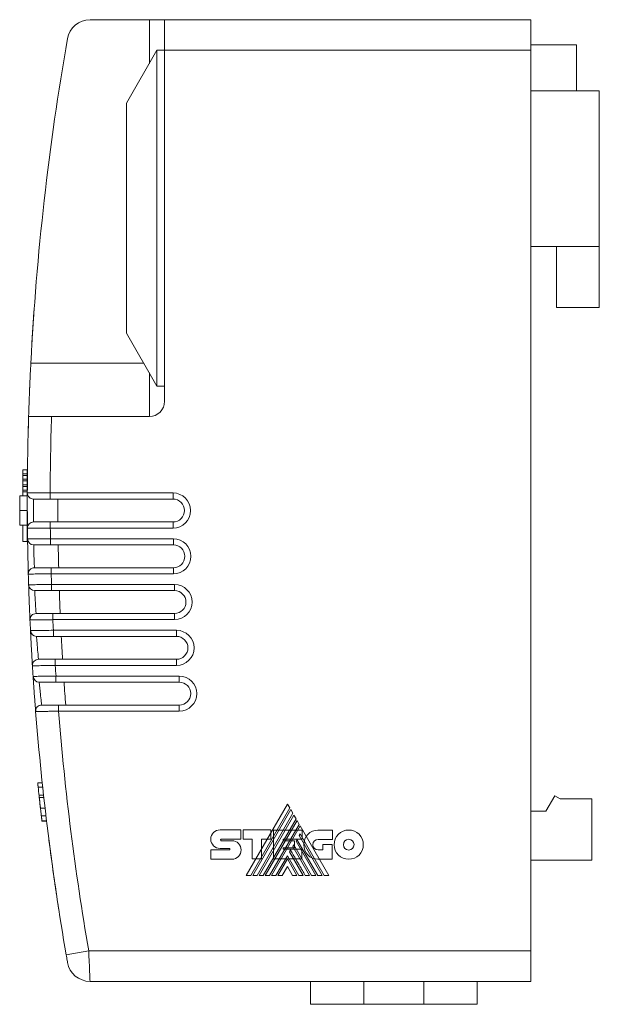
# Model space of a CAD drawing. Header units: millimetres. Extents: x 25 to 180, y 80 to 202.
# Tile 2 of 8: x 25 to 63, y 137 to 202. Entities that reach past the tile are written whole.
import ezdxf

# ---------------------------------------------------------------- set-up
doc = ezdxf.new("R2010")
doc.units = ezdxf.units.MM
doc.layers.add('___VS___', color=7, linetype='Continuous', lineweight=15)

msp = doc.modelspace()

# ---------------------------------------------------------------- linework, layer by layer
at = {"color": 7, "linetype": 'Continuous', "lineweight": 15}
for p, q in [((33.618, 201.632), (29.731, 201.632)), ((33.618, 201.632), (34.618, 201.632)), ((34.618, 201.632), (58.618, 201.632)), ((34.618, 199.632), (34.618, 201.632)), ((58.618, 201.632), (58.618, 199.632)), ((61.618, 199.982), (58.618, 199.982)), ((61.618, 199.982), (61.618, 196.982)), ((34.118, 199.632), (32.118, 196.168)), ((34.618, 199.632), (34.118, 199.632)), ((34.118, 199.632), (34.118, 188.632)), ((34.618, 176.632), (34.618, 199.632)), ((58.618, 199.632), (34.618, 199.632)), ((58.618, 140.632), (58.618, 199.632)), ((63.118, 196.982), (58.618, 196.982)), ((63.118, 196.982), (63.118, 186.782)), ((32.118, 188.632), (32.118, 196.168)), ((32.118, 181.096), (32.118, 188.632)), ((34.118, 188.632), (34.118, 177.632)), ((63.118, 186.782), (58.618, 186.782)), ((60.318, 186.782), (60.318, 182.782)), ((63.118, 186.782), (63.118, 182.782)), ((63.118, 182.782), (60.318, 182.782)), ((32.118, 181.096), (34.118, 177.632)), ((34.118, 177.632), (34.618, 177.632)), ((27.205, 175.632), (33.618, 175.632)), ((25.318, 171.885), (25.318, 172.134)), ((25.318, 172.134), (25.618, 172.134)), ((25.318, 171.885), (25.618, 171.885)), ((25.318, 171.772), (25.318, 171.885)), ((25.318, 171.526), (25.318, 171.772)), ((25.318, 171.772), (25.618, 171.772)), ((25.618, 171.885), (25.618, 172.134)), ((25.618, 171.772), (25.618, 171.885)), ((25.618, 171.526), (25.618, 171.772)), ((25.318, 171.526), (25.618, 171.526)), ((25.318, 171.415), (25.318, 171.526)), ((25.318, 171.167), (25.318, 171.415)), ((25.318, 171.415), (25.618, 171.415)), ((25.318, 171.167), (25.618, 171.167)), ((25.318, 171.057), (25.318, 171.167)), ((25.318, 170.804), (25.318, 171.057)), ((25.318, 171.057), (25.618, 171.057)), ((25.618, 171.415), (25.618, 171.526)), ((25.618, 171.167), (25.618, 171.415)), ((25.618, 171.057), (25.618, 171.167)), ((25.618, 170.804), (25.618, 171.057)), ((25.118, 170.443), (25.318, 170.443)), ((25.118, 170.44), (25.318, 170.44)), ((25.118, 170.434), (25.318, 170.434)), ((25.118, 170.433), (25.618, 170.433)), ((25.318, 170.804), (25.618, 170.804)), ((25.318, 170.697), (25.318, 170.804)), ((25.318, 170.433), (25.318, 170.697)), ((25.318, 170.697), (25.618, 170.697)), ((25.618, 170.697), (25.618, 170.804)), ((25.618, 170.476), (25.618, 170.697)), ((27.119, 170.629), (27.119, 170.229)), ((27.119, 170.629), (35.171, 170.629)), ((35.171, 170.629), (35.171, 170.229)), ((35.171, 170.229), (27.119, 170.229)), ((25.118, 169.474), (25.618, 169.474)), ((25.118, 168.515), (25.618, 168.515)), ((25.318, 167.456), (25.318, 168.515)), ((25.618, 167.456), (25.618, 168.519)), ((27.127, 168.329), (27.127, 168.729)), ((27.127, 168.729), (35.171, 168.729)), ((35.171, 168.329), (35.171, 168.729)), ((35.171, 168.329), (27.127, 168.329)), ((25.318, 167.456), (25.618, 167.456)), ((27.136, 167.629), (27.136, 167.229)), ((27.136, 167.629), (35.195, 167.629)), ((35.195, 167.229), (27.136, 167.229)), ((35.195, 167.629), (35.195, 167.229)), ((27.184, 165.329), (27.184, 165.729)), ((27.184, 165.729), (35.195, 165.729)), ((35.195, 165.329), (27.184, 165.329)), ((35.195, 165.329), (35.195, 165.729)), ((27.205, 164.63), (27.205, 164.23)), ((27.205, 164.63), (35.271, 164.63)), ((35.271, 164.63), (35.271, 164.23)), ((35.271, 164.23), (27.205, 164.23)), ((27.293, 162.33), (27.293, 162.73)), ((27.293, 162.73), (35.271, 162.73)), ((35.271, 162.33), (35.271, 162.73)), ((35.271, 162.33), (27.293, 162.33)), ((27.326, 161.633), (27.326, 161.233)), ((27.326, 161.633), (35.399, 161.633)), ((35.399, 161.633), (35.399, 161.233)), ((35.399, 161.233), (27.326, 161.233)), ((27.454, 159.333), (27.454, 159.733)), ((27.454, 159.733), (35.399, 159.733)), ((35.399, 159.333), (27.454, 159.333)), ((35.399, 159.333), (35.399, 159.733)), ((27.499, 158.638), (27.499, 158.238)), ((27.499, 158.638), (35.579, 158.638)), ((35.579, 158.238), (27.499, 158.238)), ((35.579, 158.638), (35.579, 158.238)), ((27.667, 156.338), (27.667, 156.738)), ((27.667, 156.738), (35.579, 156.738)), ((35.579, 156.338), (35.579, 156.738)), ((35.579, 156.338), (27.667, 156.338)), ((26.598, 151.632), (26.298, 151.632)), ((26.628, 151.354), (26.328, 151.354)), ((26.685, 150.834), (26.385, 150.834)), ((26.703, 150.677), (26.403, 150.677)), ((26.437, 150.371), (26.432, 150.419)), ((60.195, 150.782), (59.618, 149.782)), ((60.542, 150.582), (60.195, 150.782)), ((62.618, 150.582), (60.542, 150.582)), ((62.618, 146.582), (62.618, 150.582)), ((26.782, 149.981), (26.482, 149.981)), ((59.618, 149.782), (58.618, 149.782)), ((26.841, 149.475), (26.541, 149.475)), ((26.879, 149.161), (26.579, 149.161)), ((26.882, 149.132), (26.582, 149.132)), ((58.618, 146.582), (62.618, 146.582)), ((28.166, 140.377), (29.644, 140.632)), ((29.644, 140.632), (58.618, 140.632)), ((58.618, 140.632), (58.618, 138.632)), ((47.675, 138.632), (29.731, 138.632)), ((44.175, 137.132), (44.175, 138.632)), ((51.618, 138.632), (47.675, 138.632)), ((47.675, 138.632), (47.675, 137.132)), ((58.618, 138.632), (51.618, 138.632)), ((51.618, 137.132), (51.618, 138.632)), ((55.118, 138.632), (55.118, 137.132)), ((47.675, 137.132), (44.175, 137.132)), ((51.618, 137.132), (47.675, 137.132)), ((55.118, 137.132), (51.618, 137.132))]:
    msp.add_line(p, q, dxfattribs=at)
at = {"color": 8, "linetype": 'Continuous', "lineweight": 15}
for p, q in [((33.618, 198.766), (33.618, 201.632)), ((25.849, 179.132), (33.252, 179.132)), ((33.618, 175.632), (33.618, 178.498))]:
    msp.add_line(p, q, dxfattribs=at)
at = {"color": 7, "linetype": 'Continuous', "lineweight": 15}
for centre, radius, start, end in [((29.731, 200.132), 1.5, 90, 170.04291), ((200.618, 170.132), 175, 170.04291, 177.05206), ((33.618, 176.632), 1, 270, 0), ((200.618, 170.132), 175, 178.19898, 179.837), ((200.618, 170.132), 173.5, 178.1834, 179.83597), ((26.019, 170.629), 0.4, 179.837, 270), ((35.171, 169.479), 1.15, 270, 90), ((200.618, 170.132), 173, 179.96797, 180.46476), ((35.171, 169.479), 0.75, 270, 90), ((26.027, 168.329), 0.4, 90, 180.59177), ((200.618, 170.132), 175, 180.59177, 180.82145), ((200.618, 170.132), 173.5, 180.59552, 180.82666), ((26.036, 167.629), 0.4, 180.82145, 270), ((200.618, 170.132), 173, 180.96154, 181.45843), ((35.195, 166.479), 1.15, 270, 90), ((35.195, 166.479), 0.75, 270, 90), ((26.084, 165.329), 0.4, 90, 181.57637), ((200.618, 170.132), 175, 181.57637, 181.80585), ((200.618, 170.132), 173.5, 181.58637, 181.81731), ((26.105, 164.63), 0.4, 181.80585, 270), ((35.271, 163.48), 1.15, 270, 90), ((200.618, 170.132), 173, 181.95511, 182.45226), ((35.271, 163.48), 0.75, 270, 90), ((26.192, 162.33), 0.4, 90, 182.56116), ((200.618, 170.132), 175, 182.56116, 182.79021), ((200.618, 170.132), 173.5, 182.57741, 182.80792), ((26.225, 161.633), 0.4, 182.79021, 270), ((35.399, 160.483), 1.15, 270, 90), ((200.618, 170.132), 173, 182.94868, 183.44624), ((35.399, 160.483), 0.75, 270, 90), ((26.352, 159.333), 0.4, 90, 183.54613), ((200.618, 170.132), 173.5, 183.56864, 183.79849), ((200.618, 170.132), 175, 183.54613, 183.77452), ((26.397, 158.638), 0.4, 183.77452, 270), ((200.618, 170.132), 173, 183.94226, 184.44038), ((35.579, 157.488), 1.15, 270, 90), ((35.579, 157.488), 0.75, 270, 90), ((26.564, 156.338), 0.4, 90, 184.53127), ((200.618, 170.132), 175, 184.53127, 189.78949), ((200.618, 170.132), 173.5, 184.56006, 189.78949), ((200.318, 170.132), 175, 186.06832, 186.15979), ((200.318, 170.132), 175, 186.15979, 186.34277), ((200.318, 170.132), 175, 186.41301, 186.6288), ((200.318, 170.132), 175, 186.72037, 186.8921), ((200.618, 170.132), 175, 187.30112, 188.04785), ((29.731, 140.132), 1.5, 189.95709, 270)]:
    msp.add_arc(centre, radius, start, end, dxfattribs=at)
for points, knots in [([(26.066, 182.647), (26.066, 182.647), (26.064, 182.617), (26.056, 182.501), (26.049, 182.415), (26.035, 182.202), (26.026, 182.074), (26.007, 181.797), (25.997, 181.645), (25.977, 181.345), (25.968, 181.195), (25.95, 180.916), (25.943, 180.789), (25.93, 180.573), (25.925, 180.488), (25.918, 180.372), (25.916, 180.342), (25.916, 180.342)], [0, 0, 0, 0, 0.125, 0.125, 0.25, 0.25, 0.375, 0.375, 0.5, 0.5, 0.625, 0.625, 0.75, 0.75, 0.875, 0.875, 1, 1, 1, 1]), ([(25.704, 175.632), (25.704, 175.632), (25.705, 175.655), (25.708, 175.744), (25.71, 175.811), (25.716, 175.987), (25.719, 176.094), (25.728, 176.348), (25.734, 176.496), (25.746, 176.819), (25.752, 176.995), (25.768, 177.377), (25.776, 177.58), (25.795, 178.001), (25.805, 178.221), (25.826, 178.673), (25.838, 178.901), (25.849, 179.132)], [0, 0, 0, 0, 0.125, 0.125, 0.25, 0.25, 0.375, 0.375, 0.5, 0.5, 0.625, 0.625, 0.75, 0.75, 0.875, 0.875, 1, 1, 1, 1]), ([(25.784, 177.765), (25.783, 177.733), (25.777, 177.594), (25.77, 177.435), (25.767, 177.346), (25.766, 177.34), (25.766, 177.339)], [0, 0, 0, 0, 0.112802, 0.496643, 0.879909, 1, 1, 1, 1]), ([(25.739, 176.639), (25.738, 176.628), (25.738, 176.608), (25.733, 176.471), (25.73, 176.407)], [0, 0, 0, 0, 0.527528, 1, 1, 1, 1]), ([(25.704, 175.632), (25.702, 175.539), (25.695, 175.317), (25.685, 174.972), (25.676, 174.652), (25.671, 174.426), (25.668, 174.341), (25.668, 174.335), (25.668, 174.334)], [0, 0, 0, 0, 0.14333, 0.342241, 0.540981, 0.739495, 0.937827, 1, 1, 1, 1]), ([(25.704, 175.632), (25.704, 175.632), (25.714, 175.632), (25.752, 175.632), (25.781, 175.632), (25.856, 175.632), (25.902, 175.632), (26.011, 175.632), (26.074, 175.632), (26.282, 175.632), (26.449, 175.632), (26.81, 175.632), (27.007, 175.632), (27.205, 175.632)], [0, 0, 0, 0, 0.125, 0.125, 0.25, 0.25, 0.375, 0.375, 0.5, 0.5, 0.75, 0.75, 1, 1, 1, 1]), ([(25.653, 173.633), (25.653, 173.633), (25.652, 173.603), (25.65, 173.487), (25.648, 173.401), (25.645, 173.188), (25.642, 173.06), (25.638, 172.783), (25.636, 172.631), (25.632, 172.331), (25.63, 172.18), (25.627, 171.901), (25.626, 171.774), (25.624, 171.559), (25.623, 171.474), (25.622, 171.358), (25.622, 171.328), (25.622, 171.328)], [0, 0, 0, 0, 0.125, 0.125, 0.25, 0.25, 0.375, 0.375, 0.5, 0.5, 0.625, 0.625, 0.75, 0.75, 0.875, 0.875, 1, 1, 1, 1]), ([(25.627, 168.325), (25.627, 168.325), (25.627, 168.355), (25.626, 168.471), (25.625, 168.557), (25.623, 168.769), (25.622, 168.898), (25.62, 169.175), (25.62, 169.327), (25.619, 169.627), (25.618, 169.778), (25.618, 170.057), (25.618, 170.184), (25.618, 170.399), (25.618, 170.484), (25.618, 170.6), (25.619, 170.63), (25.619, 170.63)], [0, 0, 0, 0, 0.125, 0.125, 0.25, 0.25, 0.375, 0.375, 0.5, 0.5, 0.625, 0.625, 0.75, 0.75, 0.875, 0.875, 1, 1, 1, 1]), ([(25.619, 170.63), (25.619, 170.63), (25.628, 170.63), (25.666, 170.63), (25.695, 170.63), (25.77, 170.63), (25.816, 170.63), (25.925, 170.63), (25.988, 170.63), (26.196, 170.63), (26.363, 170.63), (26.724, 170.629), (26.921, 170.629), (27.119, 170.629)], [0, 0, 0, 0, 0.125, 0.125, 0.25, 0.25, 0.375, 0.375, 0.5, 0.5, 0.75, 0.75, 1, 1, 1, 1]), ([(26.019, 170.229), (26.019, 170.229), (26.018, 170.149), (26.018, 169.939), (26.018, 169.856), (26.018, 169.675), (26.019, 169.576), (26.02, 169.283), (26.022, 169.087), (26.025, 168.879), (26.026, 168.824), (26.027, 168.748), (26.027, 168.729), (26.027, 168.729)], [0, 0, 0, 0, 0.25, 0.25, 0.375, 0.375, 0.5, 0.5, 0.75, 0.75, 0.875, 0.875, 1, 1, 1, 1]), ([(27.119, 170.229), (26.973, 170.229), (26.829, 170.229), (26.564, 170.229), (26.442, 170.229), (26.239, 170.229), (26.157, 170.229), (26.047, 170.229), (26.019, 170.229), (26.019, 170.229)], [0, 0, 0, 0, 0.25, 0.25, 0.5, 0.5, 0.75, 0.75, 1, 1, 1, 1]), ([(26.027, 168.729), (26.027, 168.729), (26.056, 168.729), (26.166, 168.729), (26.248, 168.729), (26.451, 168.729), (26.573, 168.729), (26.839, 168.729), (26.982, 168.729), (27.127, 168.729)], [0, 0, 0, 0, 0.25, 0.25, 0.5, 0.5, 0.75, 0.75, 1, 1, 1, 1]), ([(27.127, 168.329), (27.028, 168.329), (26.931, 168.328), (26.739, 168.328), (26.644, 168.328), (26.462, 168.327), (26.376, 168.327), (26.213, 168.326), (26.136, 168.326), (25.929, 168.326), (25.817, 168.325), (25.667, 168.325), (25.627, 168.325), (25.627, 168.325)], [0, 0, 0, 0, 0.125, 0.125, 0.25, 0.25, 0.375, 0.375, 0.5, 0.5, 0.75, 0.75, 1, 1, 1, 1]), ([(25.636, 167.623), (25.636, 167.623), (25.646, 167.623), (25.684, 167.624), (25.712, 167.624), (25.788, 167.624), (25.834, 167.624), (25.942, 167.625), (26.006, 167.625), (26.213, 167.626), (26.38, 167.626), (26.741, 167.628), (26.938, 167.628), (27.136, 167.629)], [0, 0, 0, 0, 0.125, 0.125, 0.25, 0.25, 0.375, 0.375, 0.5, 0.5, 0.75, 0.75, 1, 1, 1, 1]), ([(25.684, 165.318), (25.684, 165.318), (25.683, 165.348), (25.68, 165.464), (25.678, 165.55), (25.672, 165.763), (25.669, 165.891), (25.663, 166.168), (25.659, 166.32), (25.653, 166.62), (25.65, 166.771), (25.645, 167.05), (25.643, 167.177), (25.639, 167.392), (25.638, 167.477), (25.636, 167.593), (25.636, 167.623), (25.636, 167.623)], [0, 0, 0, 0, 0.125, 0.125, 0.25, 0.25, 0.375, 0.375, 0.5, 0.5, 0.625, 0.625, 0.75, 0.75, 0.875, 0.875, 1, 1, 1, 1]), ([(27.136, 167.229), (26.991, 167.229), (26.846, 167.229), (26.582, 167.229), (26.459, 167.229), (26.256, 167.229), (26.175, 167.229), (26.064, 167.229), (26.036, 167.229), (26.036, 167.229)], [0, 0, 0, 0, 0.25, 0.25, 0.5, 0.5, 0.75, 0.75, 1, 1, 1, 1]), ([(26.036, 167.229), (26.036, 167.229), (26.037, 167.149), (26.043, 166.939), (26.045, 166.856), (26.05, 166.675), (26.053, 166.576), (26.062, 166.283), (26.07, 166.087), (26.078, 165.88), (26.08, 165.824), (26.083, 165.749), (26.084, 165.729), (26.084, 165.729)], [0, 0, 0, 0, 0.25, 0.25, 0.375, 0.375, 0.5, 0.5, 0.75, 0.75, 0.875, 0.875, 1, 1, 1, 1]), ([(27.184, 165.329), (27.085, 165.328), (26.988, 165.328), (26.796, 165.326), (26.701, 165.326), (26.52, 165.324), (26.433, 165.324), (26.27, 165.322), (26.193, 165.322), (25.986, 165.32), (25.874, 165.32), (25.724, 165.318), (25.684, 165.318), (25.684, 165.318)], [0, 0, 0, 0, 0.125, 0.125, 0.25, 0.25, 0.375, 0.375, 0.5, 0.5, 0.75, 0.75, 1, 1, 1, 1]), ([(26.084, 165.729), (26.084, 165.729), (26.113, 165.729), (26.223, 165.729), (26.305, 165.729), (26.508, 165.729), (26.63, 165.729), (26.897, 165.729), (27.039, 165.729), (27.184, 165.729)], [0, 0, 0, 0, 0.25, 0.25, 0.5, 0.5, 0.75, 0.75, 1, 1, 1, 1]), ([(25.705, 164.618), (25.705, 164.618), (25.715, 164.618), (25.753, 164.618), (25.781, 164.618), (25.857, 164.619), (25.903, 164.619), (26.011, 164.62), (26.075, 164.621), (26.282, 164.622), (26.449, 164.624), (26.81, 164.627), (27.007, 164.628), (27.205, 164.63)], [0, 0, 0, 0, 0.125, 0.125, 0.25, 0.25, 0.375, 0.375, 0.5, 0.5, 0.75, 0.75, 1, 1, 1, 1]), ([(25.793, 162.312), (25.793, 162.312), (25.791, 162.342), (25.786, 162.458), (25.782, 162.544), (25.773, 162.757), (25.768, 162.885), (25.757, 163.162), (25.751, 163.314), (25.739, 163.614), (25.734, 163.765), (25.724, 164.044), (25.719, 164.171), (25.712, 164.386), (25.709, 164.471), (25.706, 164.587), (25.705, 164.618), (25.705, 164.618)], [0, 0, 0, 0, 0.125, 0.125, 0.25, 0.25, 0.375, 0.375, 0.5, 0.5, 0.625, 0.625, 0.75, 0.75, 0.875, 0.875, 1, 1, 1, 1]), ([(27.205, 164.23), (27.06, 164.23), (26.915, 164.23), (26.651, 164.23), (26.528, 164.23), (26.325, 164.23), (26.244, 164.23), (26.133, 164.23), (26.105, 164.23), (26.105, 164.23)], [0, 0, 0, 0, 0.25, 0.25, 0.5, 0.5, 0.75, 0.75, 1, 1, 1, 1]), ([(26.105, 164.23), (26.105, 164.23), (26.108, 164.15), (26.119, 163.94), (26.124, 163.857), (26.133, 163.675), (26.139, 163.577), (26.156, 163.284), (26.168, 163.088), (26.182, 162.881), (26.186, 162.825), (26.191, 162.75), (26.192, 162.73), (26.192, 162.73)], [0, 0, 0, 0, 0.25, 0.25, 0.375, 0.375, 0.5, 0.5, 0.75, 0.75, 0.875, 0.875, 1, 1, 1, 1]), ([(26.192, 162.73), (26.192, 162.73), (26.222, 162.73), (26.332, 162.73), (26.414, 162.73), (26.617, 162.73), (26.739, 162.73), (27.005, 162.73), (27.148, 162.73), (27.293, 162.73)], [0, 0, 0, 0, 0.25, 0.25, 0.5, 0.5, 0.75, 0.75, 1, 1, 1, 1]), ([(27.293, 162.33), (27.194, 162.329), (27.097, 162.328), (26.905, 162.325), (26.81, 162.324), (26.628, 162.322), (26.542, 162.321), (26.379, 162.319), (26.302, 162.318), (26.094, 162.316), (25.982, 162.314), (25.833, 162.313), (25.793, 162.312), (25.793, 162.312)], [0, 0, 0, 0, 0.125, 0.125, 0.25, 0.25, 0.375, 0.375, 0.5, 0.5, 0.75, 0.75, 1, 1, 1, 1]), ([(25.825, 161.613), (25.825, 161.613), (25.835, 161.614), (25.873, 161.614), (25.902, 161.614), (25.977, 161.615), (26.023, 161.616), (26.132, 161.617), (26.196, 161.618), (26.403, 161.621), (26.57, 161.623), (26.931, 161.628), (27.128, 161.63), (27.326, 161.633)], [0, 0, 0, 0, 0.125, 0.125, 0.25, 0.25, 0.375, 0.375, 0.5, 0.5, 0.75, 0.75, 1, 1, 1, 1]), ([(25.953, 159.308), (25.953, 159.308), (25.951, 159.338), (25.944, 159.454), (25.939, 159.54), (25.926, 159.753), (25.918, 159.881), (25.902, 160.158), (25.894, 160.31), (25.877, 160.61), (25.869, 160.761), (25.854, 161.04), (25.848, 161.167), (25.837, 161.382), (25.833, 161.467), (25.827, 161.583), (25.825, 161.613), (25.825, 161.613)], [0, 0, 0, 0, 0.125, 0.125, 0.25, 0.25, 0.375, 0.375, 0.5, 0.5, 0.625, 0.625, 0.75, 0.75, 0.875, 0.875, 1, 1, 1, 1]), ([(27.326, 161.233), (27.181, 161.233), (27.036, 161.233), (26.772, 161.233), (26.649, 161.233), (26.446, 161.233), (26.364, 161.233), (26.254, 161.233), (26.225, 161.233), (26.225, 161.233)], [0, 0, 0, 0, 0.25, 0.25, 0.5, 0.5, 0.75, 0.75, 1, 1, 1, 1]), ([(26.225, 161.233), (26.225, 161.233), (26.231, 161.153), (26.247, 160.942), (26.254, 160.859), (26.268, 160.678), (26.276, 160.58), (26.301, 160.287), (26.319, 160.091), (26.338, 159.884), (26.343, 159.828), (26.35, 159.752), (26.352, 159.733), (26.352, 159.733)], [0, 0, 0, 0, 0.25, 0.25, 0.375, 0.375, 0.5, 0.5, 0.75, 0.75, 0.875, 0.875, 1, 1, 1, 1]), ([(27.454, 159.333), (27.355, 159.331), (27.258, 159.33), (27.066, 159.326), (26.971, 159.325), (26.789, 159.322), (26.703, 159.32), (26.54, 159.318), (26.463, 159.317), (26.255, 159.313), (26.143, 159.311), (25.993, 159.309), (25.953, 159.308), (25.953, 159.308)], [0, 0, 0, 0, 0.125, 0.125, 0.25, 0.25, 0.375, 0.375, 0.5, 0.5, 0.75, 0.75, 1, 1, 1, 1]), ([(26.352, 159.733), (26.352, 159.733), (26.381, 159.733), (26.492, 159.733), (26.574, 159.733), (26.777, 159.733), (26.9, 159.733), (27.166, 159.733), (27.309, 159.733), (27.454, 159.733)], [0, 0, 0, 0, 0.25, 0.25, 0.5, 0.5, 0.75, 0.75, 1, 1, 1, 1]), ([(25.997, 158.612), (25.997, 158.612), (26.007, 158.612), (26.045, 158.613), (26.074, 158.613), (26.15, 158.615), (26.196, 158.615), (26.305, 158.617), (26.368, 158.618), (26.576, 158.622), (26.743, 158.625), (27.104, 158.631), (27.301, 158.635), (27.499, 158.638)], [0, 0, 0, 0, 0.125, 0.125, 0.25, 0.25, 0.375, 0.375, 0.5, 0.5, 0.75, 0.75, 1, 1, 1, 1]), ([(26.165, 156.307), (26.165, 156.307), (26.162, 156.337), (26.153, 156.453), (26.147, 156.539), (26.13, 156.752), (26.12, 156.88), (26.099, 157.157), (26.088, 157.308), (26.067, 157.608), (26.056, 157.759), (26.036, 158.038), (26.028, 158.165), (26.013, 158.381), (26.007, 158.465), (25.999, 158.582), (25.997, 158.612), (25.997, 158.612)], [0, 0, 0, 0, 0.125, 0.125, 0.25, 0.25, 0.375, 0.375, 0.5, 0.5, 0.625, 0.625, 0.75, 0.75, 0.875, 0.875, 1, 1, 1, 1]), ([(27.499, 158.238), (27.354, 158.238), (27.209, 158.238), (26.944, 158.238), (26.821, 158.238), (26.618, 158.238), (26.536, 158.238), (26.425, 158.238), (26.397, 158.238), (26.397, 158.238)], [0, 0, 0, 0, 0.25, 0.25, 0.5, 0.5, 0.75, 0.75, 1, 1, 1, 1]), ([(26.397, 158.238), (26.397, 158.238), (26.405, 158.158), (26.427, 157.947), (26.435, 157.864), (26.455, 157.683), (26.466, 157.585), (26.498, 157.293), (26.521, 157.097), (26.545, 156.89), (26.552, 156.834), (26.561, 156.758), (26.564, 156.738), (26.564, 156.738)], [0, 0, 0, 0, 0.25, 0.25, 0.375, 0.375, 0.5, 0.5, 0.75, 0.75, 0.875, 0.875, 1, 1, 1, 1]), ([(26.564, 156.738), (26.564, 156.738), (26.593, 156.738), (26.703, 156.738), (26.786, 156.738), (26.99, 156.738), (27.112, 156.738), (27.379, 156.738), (27.522, 156.738), (27.667, 156.738)], [0, 0, 0, 0, 0.25, 0.25, 0.5, 0.5, 0.75, 0.75, 1, 1, 1, 1]), ([(27.667, 156.338), (27.568, 156.336), (27.471, 156.334), (27.279, 156.33), (27.184, 156.328), (27.002, 156.324), (26.916, 156.322), (26.752, 156.319), (26.675, 156.317), (26.467, 156.313), (26.355, 156.311), (26.205, 156.308), (26.165, 156.307), (26.165, 156.307)], [0, 0, 0, 0, 0.125, 0.125, 0.25, 0.25, 0.375, 0.375, 0.5, 0.5, 0.75, 0.75, 1, 1, 1, 1]), ([(26.327, 151.369), (26.325, 151.383), (26.319, 151.443), (26.315, 151.48), (26.312, 151.509)], [0, 0, 0, 0, 0.242673, 1, 1, 1, 1]), ([(26.403, 150.677), (26.402, 150.684), (26.4, 150.698), (26.398, 150.721), (26.395, 150.745), (26.393, 150.766), (26.391, 150.784), (26.389, 150.796), (26.388, 150.806), (26.388, 150.813), (26.387, 150.82), (26.386, 150.826), (26.386, 150.831), (26.385, 150.833), (26.385, 150.833), (26.385, 150.834)], [0, 0, 0, 0, 0.031, 0.062066, 0.124498, 0.187166, 0.249532, 0.332783, 0.374447, 0.436998, 0.499596, 0.624699, 0.749792, 0.874897, 1, 1, 1, 1]), ([(26.432, 150.419), (26.429, 150.444), (26.425, 150.483), (26.416, 150.563), (26.408, 150.63), (26.403, 150.677), (26.401, 150.695)], [0, 0, 0, 0, 0.433187, 0.650387, 0.866301, 1, 1, 1, 1]), ([(26.482, 149.981), (26.478, 150.013), (26.471, 150.078), (26.46, 150.174), (26.449, 150.269), (26.438, 150.364), (26.428, 150.455), (26.42, 150.52), (26.416, 150.56), (26.413, 150.585), (26.41, 150.615), (26.406, 150.648), (26.404, 150.667), (26.403, 150.677)], [0, 0, 0, 0, 0.1255847, 0.2511397, 0.3766024, 0.5019945, 0.6268514, 0.7515886, 0.7825224, 0.8134751, 0.8755889, 0.9379005, 1, 1, 1, 1]), ([(26.478, 150.018), (26.477, 150.02), (26.477, 150.024), (26.476, 150.034), (26.475, 150.044), (26.473, 150.056), (26.472, 150.068), (26.471, 150.08), (26.47, 150.087)], [0, 0, 0, 0, 0.125002, 0.250003, 0.500008, 0.625008, 0.75001, 1, 1, 1, 1]), ([(26.541, 149.475), (26.539, 149.495), (26.534, 149.535), (26.525, 149.617), (26.512, 149.723), (26.499, 149.831), (26.489, 149.917), (26.484, 149.96), (26.482, 149.981)], [0, 0, 0, 0, 0.124817, 0.249573, 0.499502, 0.749768, 0.874871, 1, 1, 1, 1]), ([(26.552, 149.382), (26.548, 149.417), (26.541, 149.481), (26.532, 149.553), (26.528, 149.586)], [0, 0, 0, 0, 0.536103, 1, 1, 1, 1]), ([(26.579, 149.161), (26.579, 149.162), (26.579, 149.164), (26.578, 149.167), (26.578, 149.172), (26.577, 149.177), (26.576, 149.183), (26.576, 149.188), (26.575, 149.194), (26.574, 149.199), (26.574, 149.206), (26.573, 149.212), (26.572, 149.219), (26.571, 149.226), (26.57, 149.235), (26.569, 149.248), (26.566, 149.265), (26.564, 149.289), (26.561, 149.314), (26.556, 149.352), (26.551, 149.395), (26.546, 149.434), (26.543, 149.458), (26.542, 149.469), (26.541, 149.475)], [0, 0, 0, 0, 0.031092, 0.06227, 0.124786, 0.17485, 0.204876, 0.249863, 0.278383, 0.321091, 0.342414, 0.374364, 0.405399, 0.436424, 0.467513, 0.49873, 0.570303, 0.624037, 0.686541, 0.748983, 0.87439, 0.937143, 0.96848, 1, 1, 1, 1]), ([(26.549, 149.41), (26.549, 149.41), (26.549, 149.41), (26.549, 149.411), (26.549, 149.412), (26.549, 149.413), (26.549, 149.414), (26.548, 149.415), (26.548, 149.418), (26.548, 149.421), (26.547, 149.425), (26.547, 149.427), (26.547, 149.428)], [0, 0, 0, 0, 0.125025, 0.25005, 0.375066, 0.437576, 0.500085, 0.62506, 0.750052, 0.875036, 0.925024, 1, 1, 1, 1]), ([(26.582, 149.132), (26.582, 149.133), (26.582, 149.135), (26.582, 149.137), (26.581, 149.14), (26.581, 149.143), (26.581, 149.145), (26.581, 149.147), (26.58, 149.149), (26.58, 149.153), (26.58, 149.157), (26.579, 149.159), (26.579, 149.16), (26.579, 149.161)], [0, 0, 0, 0, 0.124998, 0.249995, 0.374994, 0.499992, 0.562493, 0.625003, 0.750027, 0.875023, 0.937511, 0.962506, 1, 1, 1, 1]), ([(27.354, 145.546), (27.37, 145.431), (27.406, 145.175), (27.462, 144.79), (27.519, 144.408), (27.566, 144.093), (27.59, 143.932), (27.6, 143.866)], [0, 0, 0, 0, 0.181088, 0.402058, 0.623389, 0.843767, 1, 1, 1, 1]), ([(27.368, 145.444), (27.377, 145.381), (27.387, 145.308), (27.398, 145.237), (27.399, 145.227)], [0, 0, 0, 0, 0.862929, 1, 1, 1, 1]), ([(27.6, 143.866), (27.605, 143.837), (27.624, 143.71), (27.65, 143.542), (27.675, 143.378), (27.688, 143.298), (27.689, 143.29), (27.689, 143.286)], [0, 0, 0, 0, 0.074978, 0.329609, 0.584505, 0.837744, 1, 1, 1, 1]), ([(29.731, 138.632), (29.731, 138.632), (29.731, 138.645), (29.728, 138.696), (29.727, 138.735), (29.722, 138.835), (29.72, 138.896), (29.713, 139.041), (29.71, 139.126), (29.698, 139.402), (29.688, 139.625), (29.667, 140.106), (29.656, 140.368), (29.644, 140.632)], [0, 0, 0, 0, 0.125, 0.125, 0.25, 0.25, 0.375, 0.375, 0.5, 0.5, 0.75, 0.75, 1, 1, 1, 1]), ([(28.166, 140.377), (28.189, 140.246), (28.211, 140.116), (28.244, 139.929), (28.254, 139.873), (28.254, 139.873)], [0, 0, 0, 0, 0.5, 0.5, 1, 1, 1, 1])]:
    msp.add_open_spline(points, degree=3, knots=knots, dxfattribs=at)
for points in [[(25.118, 169.474), (25.118, 170.003), (25.118, 170.433), (25.118, 170.433)], [(25.618, 169.474), (25.618, 170.003), (25.618, 170.433), (25.618, 170.433)], [(25.118, 168.515), (25.118, 168.515), (25.118, 168.945), (25.118, 169.474)], [(25.618, 168.515), (25.618, 168.515), (25.618, 168.945), (25.618, 169.474)]]:
    msp.add_open_spline(points, degree=3, dxfattribs=at)
at = {"layer": '___VS___', "color": 179, "lineweight": 0}
for p, q in [((42.675, 150.251), (39.972, 145.573)), ((40.264, 145.573), (42.821, 150.002)), ((42.886, 149.889), (40.394, 145.573)), ((40.678, 145.573), (43.028, 149.643)), ((42.821, 150.002), (42.675, 150.251)), ((43.028, 149.643), (42.886, 149.889)), ((43.092, 149.531), (40.809, 145.573)), ((41.091, 145.573), (43.236, 149.284)), ((43.299, 149.174), (41.22, 145.573)), ((43.236, 149.284), (43.092, 149.531)), ((43.444, 148.921), (43.299, 149.174)), ((38.252, 148.56), (39.627, 148.56)), ((39.627, 148.56), (39.627, 147.944)), ((39.759, 147.944), (39.759, 148.557)), ((39.759, 148.557), (41.585, 148.557)), ((41.505, 145.573), (43.444, 148.921)), ((41.585, 148.557), (41.585, 147.949)), ((43.507, 148.813), (41.635, 145.573)), ((41.768, 148.55), (43.629, 148.55)), ((41.768, 146.664), (41.768, 148.55)), ((45.378, 145.573), (43.507, 148.813)), ((43.629, 148.55), (43.629, 147.94)), ((45.623, 148.545), (44.668, 148.545)), ((45.623, 147.932), (45.623, 148.545)), ((39.627, 147.944), (38.333, 147.944)), ((38.333, 147.852), (39.029, 147.852)), ((40.351, 147.944), (39.759, 147.944)), ((40.351, 146.662), (40.351, 147.944)), ((41.585, 147.949), (40.977, 147.949)), ((40.977, 147.949), (40.977, 146.662)), ((43.629, 147.94), (42.386, 147.94)), ((42.386, 147.94), (42.386, 147.84)), ((42.386, 147.84), (43.126, 147.84)), ((43.126, 147.84), (43.126, 147.379)), ((43.233, 147.826), (43.297, 147.938)), ((44.535, 145.573), (43.233, 147.826)), ((43.297, 147.938), (44.666, 145.573)), ((43.44, 148.181), (43.511, 148.303)), ((44.948, 145.573), (43.44, 148.181)), ((43.511, 148.303), (45.089, 145.573)), ((44.681, 147.932), (45.623, 147.932)), ((37.649, 146.636), (37.649, 147.245)), ((37.649, 147.245), (38.858, 147.245)), ((38.858, 147.344), (38.253, 147.344)), ((43.126, 147.379), (42.386, 147.379)), ((42.386, 147.379), (42.386, 147.286)), ((42.386, 147.286), (43.619, 147.286)), ((42.817, 147.113), (42.882, 147.226)), ((43.708, 145.573), (42.817, 147.113)), ((43.024, 147.467), (43.091, 147.584)), ((44.12, 145.573), (43.024, 147.467)), ((43.091, 147.584), (44.251, 145.573)), ((43.619, 147.286), (43.619, 146.664)), ((44.998, 147.245), (44.681, 147.245)), ((45.603, 147.609), (44.998, 147.609)), ((44.998, 147.609), (44.998, 147.245)), ((45.603, 146.635), (45.603, 147.609)), ((39.029, 146.636), (37.649, 146.636)), ((40.977, 146.662), (40.351, 146.662)), ((43.619, 146.664), (41.768, 146.664)), ((41.919, 145.573), (42.675, 146.868)), ((42.049, 145.573), (42.672, 146.655)), ((42.672, 146.655), (43.297, 145.573)), ((42.675, 146.868), (43.426, 145.573)), ((44.668, 146.635), (45.603, 146.635)), ((42.672, 146.161), (42.331, 145.573)), ((43.012, 145.573), (42.672, 146.161)), ((39.972, 145.573), (40.264, 145.573)), ((40.394, 145.573), (40.678, 145.573)), ((40.809, 145.573), (41.091, 145.573)), ((41.22, 145.573), (41.505, 145.573)), ((41.635, 145.573), (41.919, 145.573)), ((42.331, 145.573), (42.049, 145.573)), ((43.297, 145.573), (43.012, 145.573)), ((43.426, 145.573), (43.708, 145.573)), ((43.838, 145.573), (44.12, 145.573)), ((44.251, 145.573), (44.535, 145.573)), ((44.666, 145.573), (44.948, 145.573)), ((45.089, 145.573), (45.378, 145.573))]:
    msp.add_line(p, q, dxfattribs=at)
at = {"layer": '___VS___', "lineweight": 0}
msp.add_line((38.333, 147.852), (38.333, 147.852), dxfattribs=at)
at = {"layer": '___VS___', "color": 179, "lineweight": 0}
for points, degree in [([(37.647, 147.952), (37.647, 148.287), (37.918, 148.56), (38.252, 148.56)], 3), ([(44.668, 148.545), (44.155, 148.545), (43.739, 148.117), (43.739, 147.59)], 3), ([(45.73, 147.59), (45.73, 148.12), (46.16, 148.549), (46.689, 148.549)], 3), ([(46.689, 148.549), (47.218, 148.549), (47.647, 148.12), (47.647, 147.591)], 3), ([(38.253, 147.344), (37.918, 147.344), (37.647, 147.616), (37.647, 147.952)], 3), ([(38.333, 147.944), (38.311, 147.944), (38.294, 147.923), (38.294, 147.898)], 3), ([(38.294, 147.898), (38.294, 147.873), (38.311, 147.852), (38.333, 147.852)], 3), ([(39.029, 147.852), (39.364, 147.852), (39.636, 147.58), (39.636, 147.244)], 3), ([(44.336, 147.589), (44.336, 147.779), (44.491, 147.932), (44.681, 147.932)], 3), ([(46.337, 147.59), (46.337, 147.785), (46.495, 147.942), (46.689, 147.942)], 3), ([(46.689, 147.942), (46.883, 147.942), (47.04, 147.785), (47.04, 147.591)], 3), ([(38.898, 147.294), (38.898, 147.322), (38.88, 147.344), (38.858, 147.344)], 3), ([(38.858, 147.245), (38.88, 147.245), (38.898, 147.267), (38.898, 147.294)], 3), ([(39.636, 147.244), (39.636, 146.909), (39.364, 146.636), (39.029, 146.636)], 3), ([(42.882, 147.226), (42.962, 147.084), (43.838, 145.573)], 2), ([(43.739, 147.59), (43.739, 147.063), (44.155, 146.635), (44.668, 146.635)], 3), ([(44.681, 147.245), (44.491, 147.245), (44.336, 147.399), (44.336, 147.589)], 3), ([(46.689, 146.632), (46.16, 146.631), (45.73, 147.061), (45.73, 147.59)], 3), ([(46.689, 147.239), (46.495, 147.238), (46.337, 147.396), (46.337, 147.59)], 3), ([(47.647, 147.591), (47.647, 147.061), (47.218, 146.632), (46.689, 146.632)], 3), ([(47.04, 147.591), (47.04, 147.397), (46.883, 147.24), (46.689, 147.239)], 3)]:
    msp.add_open_spline(points, degree=degree, dxfattribs=at)

doc.saveas('drawing.dxf')
